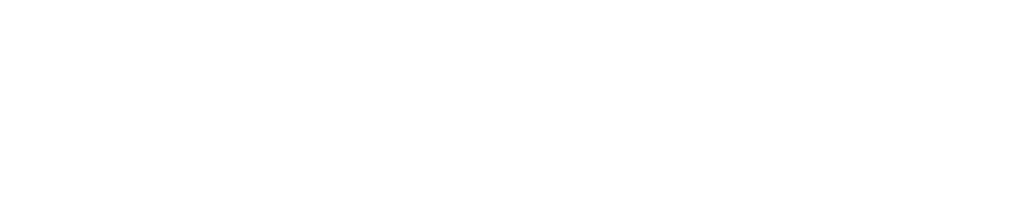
# Model space of a CAD drawing. Header units: millimetres. Extents: x 5 to 528, y 5 to 292.
# Tile 10 of 10: x 418 to 528, y 153 to 173. Entities that reach past the tile are written whole.
import ezdxf

# ---------------------------------------------------------------- set-up
doc = ezdxf.new("R2010")
doc.units = ezdxf.units.MM
doc.layers.add('1', color=7, linetype='Continuous')
doc.styles.add('SLDTEXTSTYLE0', font='TXT', dxfattribs={"width": 0.75})
doc.styles.add('SLDTEXTSTYLE4', font='TXT', dxfattribs={"width": 0.75, "bigfont": 'bigfont'})

# ---------------------------------------------------------------- blocks, each defined once
blk = doc.blocks.new('SW_NOTE_3')
at = {"layer": '1', "color": 0}
for p, q in [((0, 0), (58.34, 0)), ((58.34, 0), (0, 0)), ((0, 0), (58.34, 0)), ((58.34, 0), (0, 0)), ((0, 0), (58.34, 0)), ((58.34, 0), (0, 0))]:
    blk.add_line(p, q, dxfattribs=at)
at = {"layer": '1', "color": 0, "attachment_point": 1}
for s, insert, char_height, style in [('Plombovací šroub', (1.39, 13.66), 3.4396, 'SLDTEXTSTYLE4'), ('Sealing screw', (1.39, 9.07), 3.4396, 'SLDTEXTSTYLE0'), ('\\M+18441\\M+18480\\M+1847C\\M+18484 \\M+18474\\M+1847C\\M+18491 \\M+18481\\M+1847C\\M+18480\\M+1847D\\M+18471\\M+18479\\M+18482\\M+18480\\M+18472\\M+18470\\M+1847E\\M+18479\\M+18491', (1.39, 4.48), 3.43958, 'SLDTEXTSTYLE4')]:
    blk.add_mtext(s, dxfattribs=dict(at, insert=insert, char_height=char_height, style=style))

msp = doc.modelspace()

# ---------------------------------------------------------------- block references
at = {"layer": '1'}
msp.add_blockref('SW_NOTE_3', (249.6183, 158.2334), dxfattribs=at)

doc.saveas('drawing.dxf')
